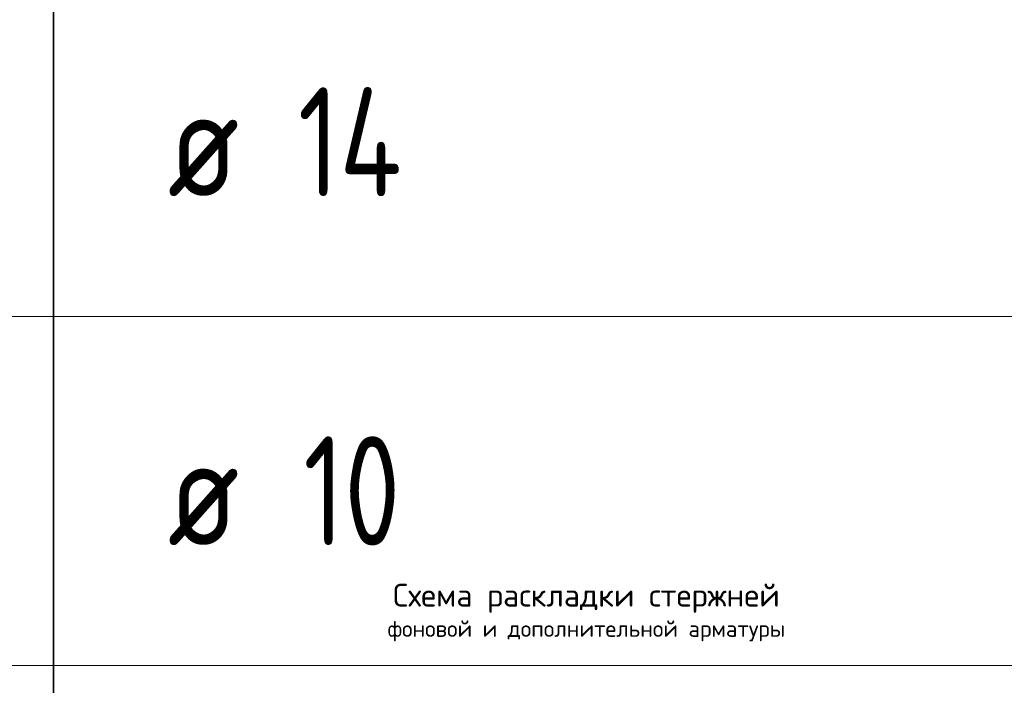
# Model space of a CAD drawing. Header units: metres. Extents: x -38 to 97, y -15 to 21.
# Tile 193 of 233: x 75.34 to 77.6, y 8.43 to 9.95. Entities that reach past the tile are written whole.
import ezdxf

# ---------------------------------------------------------------- set-up
doc = ezdxf.new("R2010")
doc.units = ezdxf.units.M
doc.styles.add('ISOCPEUR', font='txt')

msp = doc.modelspace()

# ---------------------------------------------------------------- linework, layer by layer
at = {"color": 7, "linetype": 'Continuous', "lineweight": 35, "transparency": 33554687}
for p, q in [((75.4198, 10.0717), (75.4198, 9.2717)), ((75.4198, 9.2717), (75.4198, 8.4717)), ((75.4198, 8.4717), (75.4198, 7.6717))]:
    msp.add_line(p, q, dxfattribs=at)
at = {"color": 7, "linetype": 'Continuous', "lineweight": 13, "transparency": 33554687}
for p, q in [((86.4198, 9.2717), (67.9198, 9.2717)), ((86.4198, 8.4717), (67.9198, 8.4717))]:
    msp.add_line(p, q, dxfattribs=at)

# ---------------------------------------------------------------- texts
at = {"color": 7, "linetype": 'Continuous', "lineweight": 35, "transparency": 33554687, "char_height": 0.25, "attachment_point": 7, "style": 'ISOCPEUR'}
for s, insert, width in [('\\W0.76;14', (75.98, 9.5467), 0.420468), ('\\W0.82;ø', (75.6817, 9.5467), 0.327205), ('\\W0.75;10', (75.9925, 8.7467), 0.393567), ('\\W0.82;ø', (75.6817, 8.7467), 0.327205)]:
    msp.add_mtext(s, dxfattribs=dict(at, insert=insert, width=width))
at = {"color": 7, "linetype": 'Continuous', "lineweight": 13, "transparency": 33554687, "insert": (76.6412, 8.6589), "char_height": 0.0525, "width": 1.232044, "attachment_point": 2, "line_spacing_factor": 0.963855}
msp.add_mtext('\\A1;{\\fISOCPEUR|i0|b0;\\H0.052500;\\W1.000000;\\C7;Схема раскладки стержней}\\P{\\fISOCPEUR|i0|b0;\\H0.037500;\\W1.000000;\\C7;фоновой и дополнительной арматуры}\\P', dxfattribs=at)
msp.add_mtext('\\A1;{\\fISOCPEUR|i0|b0;\\H0.052500;\\W1.000000;\\C7;Схема раскладки стержней}\\P{\\fISOCPEUR|i0|b0;\\H0.037500;\\W1.000000;\\C7;фоновой и дополнительной арматуры}\\P', dxfattribs=at)
msp.add_mtext('\\A1;{\\fISOCPEUR|i0|b0;\\H0.052500;\\W1.000000;\\C7;Схема раскладки стержней}\\P{\\fISOCPEUR|i0|b0;\\H0.037500;\\W1.000000;\\C7;фоновой и дополнительной арматуры}\\P', dxfattribs=at)

doc.saveas('drawing.dxf')
